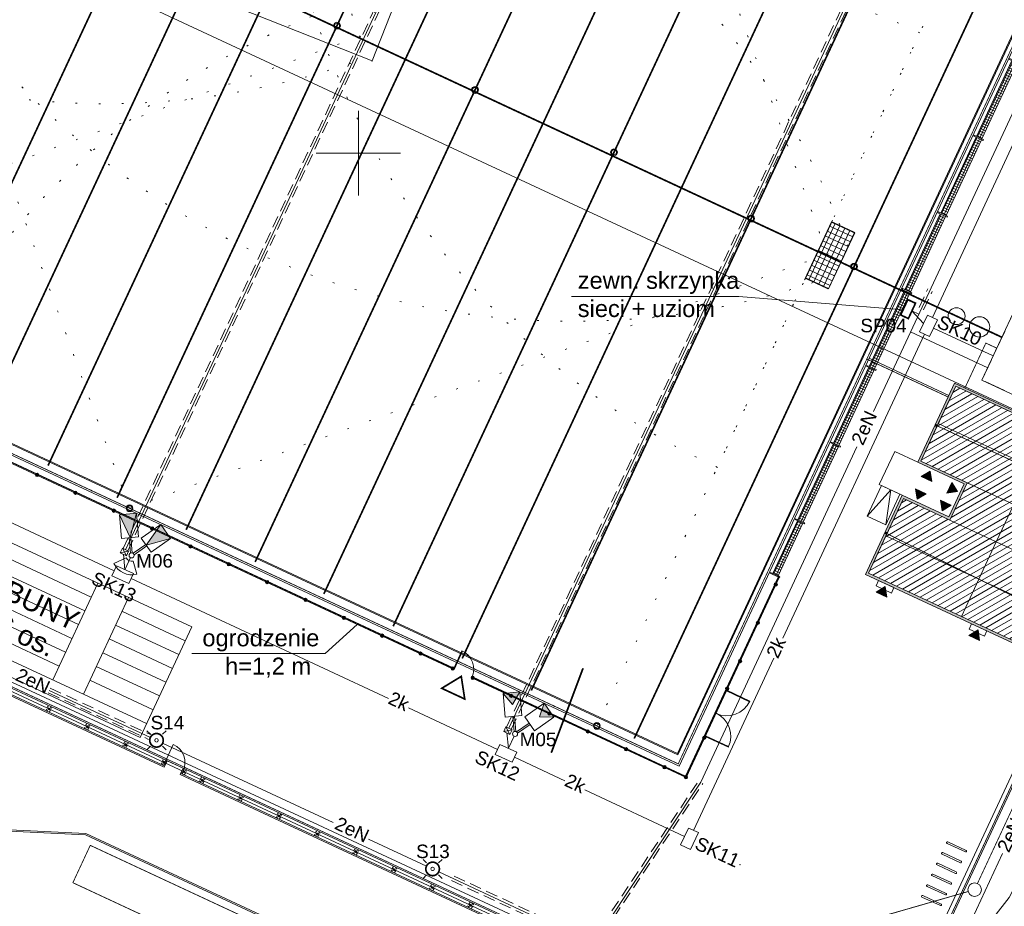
# Model space of a CAD drawing. Header units: millimetres. Extents: x -1269 to 2805, y -3872 to -312.
# Tile 13 of 19: x -1103 to -1045, y -3509 to -3457. Entities that reach past the tile are written whole.
import ezdxf

# ---------------------------------------------------------------- set-up
doc = ezdxf.new("R2010")
doc.units = ezdxf.units.MM
for name, pattern in [('DOT', [6.35, 0, -6.35]), ('HIDDEN', [9.525, 6.35, -3.175]), ('L_0_45', [0.5, 0.25, -0.25])]:
    doc.linetypes.add(name, pattern=pattern)
for name, color, linetype, lineweight in [('A_boisko piłkochwyty', 62, 'Continuous', 5), ('A_boisko reflektory', 74, 'Continuous', 5), ('A_boisko wyposażenie', 40, 'Continuous', 5), ('A_chodnik', 132, 'Continuous', 5), ('A_hidden', 132, 'HIDDEN', 5), ('A_latarnie', 22, 'Continuous', 5), ('A_mapa vector', 253, 'Continuous', 5), ('A_obiekty kontenery', 152, 'Continuous', 5), ('A_obiekty kontenery opisy', 142, 'Continuous', 5), ('A_obiekty trybuny', 126, 'Continuous', 5), ('A_ogrodzenie 1_2m', 24, 'Continuous', 5), ('A_ogrodzenie 2_4m', 45, 'Continuous', 5), ('A_opisy', 13, 'Continuous', 5), ('A_parking', 53, 'Continuous', 5), ('A_wyposażenie kanalizacja', 32, 'Continuous', 5), ('IE_kk', 30, 'Continuous', 5), ('IE_nn', 240, 'Continuous', 5), ('S-drenaż', 70, 'Continuous', 5), ('S-kd', 230, 'Continuous', 5), ('S-ks', 12, 'Continuous', 5), ('Z_UWAGI INSTALACJE WODNE', 4, 'Continuous', 5)]:
    doc.layers.add(name, color=color, linetype=linetype, lineweight=lineweight)
doc.styles.get("Standard").update_dxf_attribs({"font": 'arial.ttf'})

# ---------------------------------------------------------------- blocks, each defined once
blk = doc.blocks.new('zw$F0AB')
at = {"layer": 'A_mapa vector', "linetype": 'CONTINUOUS', "lineweight": 0}
blk.add_line((161.037, 142.347), (237.197, 106.887), dxfattribs=at)
at = {"layer": 'A_mapa vector', "color": 8, "lineweight": 0, "flags": 128}
blk.add_lwpolyline([(172.74, 150.587), (168.694, 140.445), (187.268, 133.078), (191.264, 143.242), (172.74, 150.587)], dxfattribs=at)
at = {"layer": 'A_mapa vector', "color": 8, "linetype": 'Continuous', "lineweight": 0, "flags": 128}
for points in [[(186.457, 125.117), (186.457, 130.117)], [(186.457, 125.117), (186.457, 130.117)], [(183.957, 127.617), (188.957, 127.617)], [(183.957, 127.617), (188.957, 127.617)]]:
    blk.add_lwpolyline(points, dxfattribs=at)
at = {"layer": 'A_mapa vector', "color": 8, "linetype": 'Continuous', "lineweight": 35, "flags": 128}
blk.add_lwpolyline([(197.865, 92.212), (199.727, 97.148)], dxfattribs=at)
at = {"layer": 'A_mapa vector', "color": 8}
for p in [(187.268, 133.078), (199.727, 97.148), (197.865, 92.212), (209.007, 85.575)]:
    blk.add_point(p, dxfattribs=at)
blk = doc.blocks.new('zw$D6B0')
at = {"layer": 'A_obiekty trybuny', "color": 8}
for p, q in [((14.375, -6.3), (14.375, 0)), ((16.375, -6.3), (16.375, 0)), ((4.125, -6.3), (4.125, 0)), ((6.125, -6.3), (6.125, 0)), ((4.125, -0.9), (0, -0.9)), ((14.375, -0.9), (6.125, -0.9)), ((20.5, -0.9), (16.375, -0.9)), ((4.125, -1.8), (0, -1.8)), ((14.375, -1.8), (6.125, -1.8)), ((20.5, -1.8), (16.375, -1.8)), ((4.125, -2.7), (0, -2.7)), ((14.375, -2.7), (6.125, -2.7)), ((20.5, -2.7), (16.375, -2.7)), ((0, -3.6), (4.125, -3.6)), ((6.125, -3.6), (14.375, -3.6)), ((16.375, -3.6), (20.5, -3.6)), ((4.125, -4.5), (0, -4.5)), ((14.375, -4.5), (6.125, -4.5)), ((20.5, -4.5), (16.375, -4.5)), ((4.125, -5.4), (0, -5.4)), ((14.375, -5.4), (6.125, -5.4)), ((20.5, -5.4), (16.375, -5.4)), ((20.5, -6.3), (0, -6.3))]:
    blk.add_line(p, q, dxfattribs=at)
blk.add_lwpolyline([(0, -7.2), (20.5, -7.2), (20.5, 0), (0, 0)], close=True, dxfattribs=at)
at = {"layer": 'A_opisy', "color": 8, "insert": (10.25, -3.6), "char_height": 1.2, "width": 20.5, "attachment_point": 5}
blk.add_mtext('TRYBUNY\\P{\\fArial|b0|i0|c0|p34;\\W2.74341; }296 os.', dxfattribs=at)
blk = doc.blocks.new('zw$5BF2')
at = {"layer": 'A_obiekty kontenery opisy'}
h = blk.add_hatch(color=256, dxfattribs=at)
h.dxf.hatch_style = 1
h.paths.add_polyline_path([(-0.75, 0.5), (0, 0), (-0.75, -0.5)])
blk.add_lwpolyline([(-0.75, 0.5), (0, 0), (-0.75, -0.5)], close=True, dxfattribs=at)
blk = doc.blocks.new('zw$FF17')
at = {"layer": 'A_obiekty kontenery'}
h = blk.add_hatch(color=8, dxfattribs=at)
h.dxf.hatch_style = 1
h.paths.add_polyline_path([(-14.954, 0), (-14.954, -6.338), (-12.396, -6.338), (-12.396, -10.032), (-9.367, -10.032), (-9.367, -12.19), (-12.396, -12.19), (-12.396, -19.784), (-9.367, -19.784), (-9.367, -21.942), (-12.396, -21.942), (-12.396, -27.098), (0, -27.098), (0, 0)])
h.paths.add_polyline_path([(-14.814, -6.198), (-14.814, -0.14), (-0.14, -0.14), (-0.14, -26.958), (-12.256, -26.958), (-12.256, -22.082), (-9.227, -22.082), (-9.227, -19.644), (-12.256, -19.644), (-12.256, -12.33), (-9.227, -12.33), (-9.227, -9.892), (-12.256, -9.892), (-12.256, -6.198)], flags=16)
h = blk.add_hatch(dxfattribs=at)
h.set_pattern_fill('LINE', color=8, scale=0.1, angle=54.97819)
h.set_pattern_definition([(54.978194, (-2554.21875, 526.94464), (-0.260011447, 0.182209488), [])])
h.paths.add_polyline_path([(-12.256, -26.958), (-0.14, -26.958), (-0.14, -0.14), (-14.814, -0.14), (-14.814, -6.198), (-12.256, -6.198), (-12.256, -9.892), (-9.227, -9.892), (-9.227, -12.33), (-12.256, -12.33), (-12.256, -19.644), (-9.227, -19.644), (-9.227, -22.082), (-12.256, -22.082)])
h = blk.add_hatch(color=8, dxfattribs=at)
h.dxf.hatch_style = 1
h.paths.add_polyline_path([(-12.396, -48.568), (-12.396, -43.412), (-9.367, -43.412), (-9.367, -41.254), (-12.396, -41.254), (-12.396, -36.098), (0, -36.098), (0, -48.568)])
h.paths.add_polyline_path([(-12.256, -48.428), (-12.256, -43.552), (-9.227, -43.552), (-9.227, -41.114), (-12.256, -41.114), (-12.256, -36.238), (-0.14, -36.238), (-0.14, -48.428)], flags=16)
h = blk.add_hatch(dxfattribs=at)
h.set_pattern_fill('LINE', color=8, scale=0.1, angle=54.97819)
h.set_pattern_definition([(54.978194, (-2554.21875, 526.94464), (-0.260011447, 0.182209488), [])])
h.paths.add_polyline_path([(-0.14, -36.238), (-12.256, -36.238), (-12.256, -41.114), (-9.227, -41.114), (-9.227, -43.552), (-12.256, -43.552), (-12.256, -48.428), (-0.14, -48.428)])
at = {"layer": 'A_wyposażenie kanalizacja'}
h = blk.add_hatch(color=8, dxfattribs=at)
h.dxf.hatch_style = 1
h.paths.add_polyline_path([(-12.316, -2.682, 0.414214), (-12.371, -2.737, 2.414214)])
h = blk.add_hatch(color=8, dxfattribs=at)
h.dxf.hatch_style = 1
h.paths.add_polyline_path([(-0.08, -2.682, -0.414214), (-0.025, -2.737, -2.414214)])
h = blk.add_hatch(color=8, dxfattribs=at)
h.dxf.hatch_style = 1
h.paths.add_polyline_path([(-12.316, -7.227, 0.414214), (-12.371, -7.282, 2.414214)])
h = blk.add_hatch(color=8, dxfattribs=at)
h.dxf.hatch_style = 1
h.paths.add_polyline_path([(-0.08, -7.227, -0.414214), (-0.025, -7.282, -2.414214)])
h = blk.add_hatch(color=8, dxfattribs=at)
h.dxf.hatch_style = 1
h.paths.add_polyline_path([(-12.316, -16.979, -0.414214), (-12.261, -17.034, -2.414214)])
h = blk.add_hatch(color=8, dxfattribs=at)
h.dxf.hatch_style = 1
h.paths.add_polyline_path([(-0.08, -16.979, -0.414214), (-0.025, -17.034, -2.414214)])
h = blk.add_hatch(color=8, dxfattribs=at)
h.dxf.hatch_style = 1
h.paths.add_polyline_path([(-12.316, -19.441, -0.414214), (-12.261, -19.496, -2.414214)])
h = blk.add_hatch(color=8, dxfattribs=at)
h.dxf.hatch_style = 1
h.paths.add_polyline_path([(-0.08, -19.431, -0.414214), (-0.025, -19.486, -2.414214)])
h = blk.add_hatch(color=8, dxfattribs=at)
h.dxf.hatch_style = 1
h.paths.add_polyline_path([(-12.316, -26.715, -0.414214), (-12.261, -26.77, -2.414214)])
h = blk.add_hatch(color=8, dxfattribs=at)
h.dxf.hatch_style = 1
h.paths.add_polyline_path([(-0.08, -26.715, -0.414214), (-0.025, -26.77, -2.414214)])
h = blk.add_hatch(color=8, dxfattribs=at)
h.dxf.hatch_style = 1
h.paths.add_polyline_path([(-12.316, -38.762, -0.414214), (-12.261, -38.817, -2.414214)])
h = blk.add_hatch(color=8, dxfattribs=at)
h.dxf.hatch_style = 1
h.paths.add_polyline_path([(-0.08, -40.918, -0.414214), (-0.025, -40.973, -2.414214)])
h = blk.add_hatch(color=8, dxfattribs=at)
h.dxf.hatch_style = 1
h.paths.add_polyline_path([(-0.08, -43.641, -0.414214), (-0.025, -43.696, -2.414214)])
h = blk.add_hatch(color=8, dxfattribs=at)
h.dxf.hatch_style = 1
h.paths.add_polyline_path([(-12.316, -45.794, -0.414214), (-12.261, -45.849, -2.414214)])
h = blk.add_hatch(color=8, dxfattribs=at)
h.dxf.hatch_style = 1
h.paths.add_polyline_path([(-0.08, -46.076, -0.414214), (-0.025, -46.131, -2.414214)])
at = {"layer": 'A_obiekty kontenery', "color": 8}
blk.add_line((-13.896, -41.254), (-13.896, -43.412), dxfattribs=at)
for points in [[(-12.396, -27.098), (0, -27.098), (0, 0), (-14.954, 0), (-14.954, -6.338), (-12.396, -6.338), (-12.396, -10.032), (-9.367, -10.032), (-9.367, -12.19), (-12.396, -12.19), (-12.396, -19.784), (-9.367, -19.784), (-9.367, -21.942), (-12.396, -21.942)], [(-8.304, 0), (-7.304, 0), (-7.304, 0.35), (-8.304, 0.35)], [(-5.092, 0), (-4.092, 0), (-4.092, 0.35), (-5.092, 0.35)], [(-14.814, -0.14), (-12.376, -0.14), (-12.376, -6.198), (-14.814, -6.198)], [(-12.256, -0.14), (-6.198, -0.14), (-6.198, -2.578), (-12.256, -2.578)], [(-0.14, -0.14), (-6.198, -0.14), (-6.198, -2.578), (-0.14, -2.578)], [(-12.256, -2.578), (-6.198, -2.578), (-6.198, -5.016), (-12.256, -5.016)], [(-0.14, -2.578), (-6.198, -2.578), (-6.198, -5.016), (-0.14, -5.016)], [(-12.256, -5.016), (-6.198, -5.016), (-6.198, -7.454), (-12.256, -7.454)], [(-0.14, -5.016), (-6.198, -5.016), (-6.198, -7.454), (-0.14, -7.454)], [(-13.095, -6.338), (-14.095, -6.338), (-14.095, -6.688), (-13.095, -6.688)], [(-12.256, -7.454), (-6.198, -7.454), (-6.198, -9.892), (-12.256, -9.892)], [(-0.14, -7.454), (-6.198, -7.454), (-6.198, -9.892), (-0.14, -9.892)], [(-9.227, -9.892), (-4.169, -9.892), (-4.169, -12.33), (-9.227, -12.33)], [(-0.14, -9.892), (-6.198, -9.892), (-6.198, -12.33), (-0.14, -12.33)], [(-0.14, -12.33), (-6.198, -12.33), (-6.198, -9.892), (-0.14, -9.892)], [(-0.14, -9.892), (-4.169, -9.892), (-4.169, -12.33), (-0.14, -12.33)], [(-12.256, -12.33), (-6.198, -12.33), (-6.198, -12.33), (-12.256, -12.33)], [(-12.256, -12.33), (-6.198, -12.33), (-6.198, -14.768), (-12.256, -14.768)], [(-0.14, -12.33), (-6.198, -12.33), (-6.198, -12.33), (-0.14, -12.33)], [(-0.14, -12.33), (-6.198, -12.33), (-6.198, -14.768), (-0.14, -14.768)], [(-12.256, -14.768), (-6.198, -14.768), (-6.198, -17.206), (-12.256, -17.206)], [(-0.14, -14.768), (-6.198, -14.768), (-6.198, -17.206), (-0.14, -17.206)], [(-12.256, -17.206), (-6.198, -17.206), (-6.198, -19.644), (-12.256, -19.644)], [(-0.14, -17.206), (-6.198, -17.206), (-6.198, -19.644), (-0.14, -19.644)], [(-12.256, -19.644), (-6.198, -19.644), (-6.198, -19.644), (-12.256, -19.644)], [(-9.227, -19.644), (-4.169, -19.644), (-4.169, -22.082), (-9.227, -22.082)], [(-0.14, -19.644), (-6.198, -19.644), (-6.198, -19.644), (-0.14, -19.644)], [(-0.14, -19.644), (-4.169, -19.644), (-4.169, -22.082), (-0.14, -22.082)], [(-12.256, -22.082), (-6.198, -22.082), (-6.198, -24.52), (-12.256, -24.52)], [(-0.14, -22.082), (-6.198, -22.082), (-6.198, -24.52), (-0.14, -24.52)], [(-6.198, -24.52), (-12.256, -24.52), (-12.256, -26.958), (-6.198, -26.958)], [(-0.14, -24.52), (-6.198, -24.52), (-6.198, -26.958), (-0.14, -26.958)], [(-7.854, -36.098), (-6.654, -36.098), (-6.654, -35.748), (-7.854, -35.748)], [(-3.769, -36.098), (-2.569, -36.098), (-2.569, -35.748), (-3.769, -35.748)], [(0, -36.098), (-12.396, -36.098), (-12.396, -41.254), (-9.367, -41.254), (-9.367, -43.412), (-12.396, -43.412), (-12.396, -48.568), (0, -48.568)], [(-6.198, -36.238), (-12.256, -36.238), (-12.256, -38.676), (-6.198, -38.676)], [(-0.14, -36.238), (-12.256, -36.238), (-12.256, -41.114), (-9.227, -41.114), (-9.227, -43.552), (-12.256, -43.552), (-12.256, -48.428), (-0.14, -48.428)], [(-0.14, -36.238), (-6.198, -36.238), (-6.198, -38.676), (-0.14, -38.676)], [(-6.198, -38.676), (-12.256, -38.676), (-12.256, -41.114), (-6.198, -41.114)], [(-0.14, -38.676), (-6.198, -38.676), (-6.198, -41.114), (-0.14, -41.114)], [(-9.227, -41.114), (-6.198, -41.114), (-6.198, -43.552), (-9.227, -43.552)], [(-0.14, -41.114), (-6.198, -41.114), (-6.198, -43.552), (-0.14, -43.552)], [(-13.746, -45.412), (-12.546, -45.412), (-12.546, -43.412), (-13.746, -43.412)], [(-12.256, -43.552), (-6.198, -43.552), (-6.198, -45.99), (-12.256, -45.99)], [(-0.14, -43.552), (-6.198, -43.552), (-6.198, -45.99), (-0.14, -45.99)], [(-12.256, -45.99), (-6.198, -45.99), (-6.198, -45.99), (-12.256, -45.99)], [(-12.256, -45.99), (-6.198, -45.99), (-6.198, -48.428), (-12.256, -48.428)], [(-0.14, -45.99), (-6.198, -45.99), (-6.198, -45.99), (-0.14, -45.99)], [(-0.14, -45.99), (-6.198, -45.99), (-6.198, -48.428), (-0.14, -48.428)], [(-10.537, -48.568), (-11.537, -48.568), (-11.537, -48.918), (-10.537, -48.918)], [(-4.479, -48.568), (-5.479, -48.568), (-5.479, -48.918), (-4.479, -48.918)]]:
    blk.add_lwpolyline(points, close=True, dxfattribs=at)
for points in [[(-12.256, -26.958), (-0.14, -26.958), (-0.14, -0.14), (-14.814, -0.14), (-14.814, -6.198), (-12.256, -6.198), (-12.256, -9.892), (-9.227, -9.892), (-9.227, -12.33), (-12.256, -12.33), (-12.256, -19.644), (-9.227, -19.644), (-9.227, -22.082), (-12.256, -22.082), (-12.256, -26.958)], [(-12.396, -12.19), (-12.396, -10.032)], [(-12.046, -12.19), (-12.046, -10.032)], [(-12.396, -21.942), (-12.396, -19.784)], [(-12.046, -21.942), (-12.046, -19.784)], [(-12.396, -41.254), (-13.896, -41.254), (-13.896, -43.412), (-12.396, -43.412)], [(-13.746, -45.412), (-13.146, -43.412), (-12.546, -45.412)]]:
    blk.add_lwpolyline(points, dxfattribs=at)
at = {"layer": 'A_wyposażenie kanalizacja', "color": 8}
for centre in [(-12.316, -2.737), (-0.08, -2.737), (-12.316, -7.282), (-0.08, -7.282), (-12.316, -17.034), (-0.08, -17.034), (-12.316, -19.496), (-0.08, -19.486), (-12.316, -26.77), (-0.08, -26.77), (-12.316, -38.817), (-0.08, -40.973), (-0.08, -43.696), (-12.316, -45.849), (-0.08, -46.131)]:
    blk.add_circle(centre, 0.055, dxfattribs=at)
at = {"layer": 'A_obiekty kontenery', "color": 8}
for p, xscale, yscale, zscale, rotation in [((-7.804, 0.16), 0.7000000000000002, 0.7000000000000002, 0.7000000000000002, 269.9999999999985), ((-4.592, 0.16), 0.7000000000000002, 0.7000000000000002, 0.7000000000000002, 269.9999999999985), ((-13.595, -6.498), 0.7000000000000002, 0.7000000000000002, 0.7000000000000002, 89.99999999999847), ((-9.527, -11.111), 0.7000000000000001, 0.7000000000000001, 0.7000000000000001, 359.9999999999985), ((-9.527, -20.863), 0.7000000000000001, 0.7000000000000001, 0.7000000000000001, 359.9999999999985), ((-7.254, -35.938), 0.7000000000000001, 0.7000000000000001, 0.7000000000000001, 269.9999999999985), ((-3.169, -35.938), 0.7000000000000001, 0.7000000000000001, 0.7000000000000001, 269.9999999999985), ((-11.5, -41.414), 0.7000000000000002, 0.7000000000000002, 0.7000000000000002, 89.99999999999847), ((-9.527, -41.833), 0.7000000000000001, 0.7000000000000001, 0.7000000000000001, 359.9999999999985), ((-11.5, -43.252), 0.7000000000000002, 0.7000000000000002, 0.7000000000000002, 269.9999999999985), ((-9.877, -43.252), 0.7000000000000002, 0.7000000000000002, 0.7000000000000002, 269.9999999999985), ((-11.037, -48.728), 0.7000000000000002, 0.7000000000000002, 0.7000000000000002, 89.99999999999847), ((-4.979, -48.728), 0.7000000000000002, 0.7000000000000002, 0.7000000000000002, 89.99999999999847)]:
    blk.add_blockref('zw$5BF2', p, dxfattribs=dict(at, xscale=xscale, yscale=yscale, zscale=zscale, rotation=rotation))
blk = doc.blocks.new('zw$83E')
at = {"layer": 'Z_UWAGI INSTALACJE WODNE', "linetype": 'DOT', "ltscale": 0.2}
for q in [(19.087, 40.972), (-40.972, 19.087)]:
    blk.add_line((0, 0), q, dxfattribs=at)
at = {"layer": 'Z_UWAGI INSTALACJE WODNE'}
for radius in [0.2, 0.15]:
    blk.add_circle((0, 0), radius, dxfattribs=at)
at = {"layer": 'Z_UWAGI INSTALACJE WODNE', "linetype": 'DOT', "ltscale": 0.2}
blk.add_arc((0, 0), 45.2, 65.02181, 155.02181, dxfattribs=at)
blk = doc.blocks.new('zw$B4C7')
at = {"layer": 'Z_UWAGI INSTALACJE WODNE', "color": 8}
for points in [[(-87.146, 39.571), (0.604, -1.308), (-25.686, -57.744), (-113.437, -16.866)], [(-9.746, -35.837), (-14.458, -33.642)]]:
    blk.add_lwpolyline(points, dxfattribs=at)
at = {"layer": 'Z_UWAGI INSTALACJE WODNE', "color": 8, "linetype": 'L_0_45', "ltscale": 2}
for points in [[(0.472, -1.356, 0.05, 0.05, 0), (-25.735, -57.611, 0.05, 0.05, 0), (-113.395, -16.775, 0, 0, 0)], [(-8.793, -35.396, 0.05, 0.05, 0), (-7.556, -32.742, 0.05, 0.05, 0), (-6.905, -33.045, 0.05, 0.05, 0)], [(-9.788, -35.928, 0.05, 0.05, 0), (-14.591, -33.69, 0.05, 0.05, 0)]]:
    blk.add_lwpolyline(points, format="xyseb", dxfattribs=at)
at = {"layer": 'Z_UWAGI INSTALACJE WODNE', "color": 8}
for p, rotation in [((-59.571, 26.615), 134.9999999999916), ((-58.161, -42.506), 315)]:
    blk.add_blockref('zw$83E', p, dxfattribs=dict(at, rotation=rotation))
at = {"layer": 'Z_UWAGI INSTALACJE WODNE', "color": 8, "xscale": -1}
for p, rotation in [((-4.337, 0.884), 130.0436116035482), ((-31.954, 13.749), 175.0436116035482), ((-85.778, -29.641), 355.0436116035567)]:
    blk.add_blockref('zw$83E', p, dxfattribs=dict(at, rotation=rotation))
at = {"layer": 'Z_UWAGI INSTALACJE WODNE', "color": 8}
blk.add_blockref('zw$83E', (-30.544, -55.371), dxfattribs=at)
blk = doc.blocks.new('zw$72B4')
at = {"layer": 'A_ogrodzenie 2_4m'}
for p, q in [((0.05, -0.05), (-0.05, 0.05)), ((-0.05, -0.05), (0.05, 0.05))]:
    blk.add_line(p, q, dxfattribs=at)
at = {"layer": 'A_ogrodzenie 2_4m', "linetype": 'HIDDEN', "ltscale": 0.01}
blk.add_lwpolyline([(-0.12, 0.12), (-0.12, -0.12), (0.12, -0.12), (0.12, 0.12)], close=True, dxfattribs=at)
at = {"layer": 'A_ogrodzenie 2_4m'}
blk.add_lwpolyline([(-0.05, 0.05), (-0.05, -0.05), (0.05, -0.05), (0.05, 0.05)], close=True, dxfattribs=at)
blk = doc.blocks.new('zw$4BF9')
at = {"layer": 'A_ogrodzenie 2_4m'}
blk.add_line((-20.536, 22.813), (-20.029, 23.901), dxfattribs=at)
blk.add_lwpolyline([(11.145, 8.054), (11.145, 8.054), (-89.687, 55.026), (-87.993, 59.248), (-87.56, 60.239), (-75.488, 90.173), (-59.845, 129.157), (-17.974, 109.652), (59.053, 73.799), (29.362, 14.847), (23.382, 7.169)], dxfattribs=at)
blk.add_arc((-20.536, 22.813), 1.2, 335.02181, 65.02181, dxfattribs=at)
at = {"layer": 'A_ogrodzenie 2_4m', "rotation": 65.02180580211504}
for p in [(-27.38, 26.001), (-25.114, 24.945), (-22.848, 23.89), (-20.582, 22.834), (-19.403, 22.285), (-18.315, 21.778), (-16.049, 20.722), (-13.783, 19.667), (-11.517, 18.611), (-9.251, 17.555), (-6.985, 16.5), (-4.718, 15.444), (-2.452, 14.388)]:
    blk.add_blockref('zw$72B4', p, dxfattribs=at)
blk = doc.blocks.new('zw$CE70')
at = {"layer": 'A_boisko reflektory'}
h = blk.add_hatch(color=256, dxfattribs=at)
h.dxf.hatch_style = 1
h.paths.add_polyline_path([(-0.875, 1.516), (-0.792, 2.372), (-1.658, 1.872)])
h = blk.add_hatch(color=256, dxfattribs=at)
h.dxf.hatch_style = 1
h.paths.add_polyline_path([(0.875, 1.516), (1.658, 1.872), (0.792, 2.372)])
for p, q in [((-0.114, 0.097), (-0.568, 0.884)), ((-0.027, 0.147), (-0.482, 0.934)), ((0.027, 0.147), (0.482, 0.934)), ((0.114, 0.097), (0.568, 0.884))]:
    blk.add_line(p, q, dxfattribs=at)
for points in [[(-1.658, 1.872), (-0.792, 2.372), (-0.092, 1.159), (-0.958, 0.659)], [(1.658, 1.872), (0.792, 2.372), (0.092, 1.159), (0.958, 0.659)]]:
    blk.add_lwpolyline(points, close=True, dxfattribs=at)
for points in [[(-1.658, 1.872), (-0.875, 1.516), (-0.792, 2.372)], [(0.792, 2.372), (0.875, 1.516), (1.658, 1.872)]]:
    blk.add_lwpolyline(points, dxfattribs=at)
blk.add_circle((0, 0), 0.15, dxfattribs=at)
blk = doc.blocks.new('zw$BBFF')
at = {"layer": 'A_boisko piłkochwyty'}
for p, q in [((0.1, 0.03), (0.6, 0.03)), ((0.6, 0.03), (0.6, -0.03)), ((0.6, -0.03), (0.1, -0.03))]:
    blk.add_line(p, q, dxfattribs=at)
blk.add_lwpolyline([(0, -0.03), (0.1, -0.03), (0.1, 0.03), (0, 0.03)], close=True, dxfattribs=at)
blk = doc.blocks.new('zw$F226')
at = {"layer": 'A_boisko piłkochwyty'}
h = blk.add_hatch(dxfattribs=at)
h.set_pattern_fill('NET', color=8, scale=0.05)
h.set_pattern_definition([(0, (-314.03829, 165.81543), (0, -0.15875), []), (270, (-314.03829, 165.81543), (-0.15875, 0), [])])
h.paths.add_polyline_path([(0.35, 18.47), (0.35, 15.03), (0, 15.03), (0, 18.47)])
h = blk.add_hatch(dxfattribs=at)
h.set_pattern_fill('NET', color=8, scale=0.05)
h.set_pattern_definition([(0, (-314.03829, 160.81543), (0, -0.15875), []), (270, (-314.03829, 160.81543), (-0.15875, 0), [])])
h.paths.add_polyline_path([(0.35, 14.97), (0.35, 10.03), (0, 10.03), (0, 14.97)])
h = blk.add_hatch(dxfattribs=at)
h.set_pattern_fill('NET', color=8, scale=0.05)
h.set_pattern_definition([(0, (-314.03829, 155.81543), (0, -0.15875), []), (270, (-314.03829, 155.81543), (-0.15875, 0), [])])
h.paths.add_polyline_path([(0.35, 9.97), (0.35, 5.03), (0, 5.03), (0, 9.97)])
h = blk.add_hatch(dxfattribs=at)
h.set_pattern_fill('NET', color=8, scale=0.05)
h.set_pattern_definition([(0, (-314.03829, 150.81543), (0, -0.15875), []), (270, (-314.03829, 150.81543), (-0.15875, 0), [])])
h.paths.add_polyline_path([(0.35, 4.97), (0.35, 0.03), (0, 0.03), (0, 4.97)])
at = {"layer": 'A_boisko piłkochwyty', "color": 8}
for p, q in [((0, 15.03), (0, 18.47)), ((0.35, 15.03), (0.35, 18.47)), ((0, 10.03), (0, 14.97)), ((0.35, 10.03), (0.35, 14.97)), ((0, 5.03), (0, 9.97)), ((0.35, 5.03), (0.35, 9.97)), ((0, 0.03), (0, 4.97)), ((0.35, 0.03), (0.35, 4.97))]:
    blk.add_line(p, q, dxfattribs=at)
for p in [(-0.1, 18.5), (-0.1, 15), (-0.1, 10), (-0.1, 5), (-0.1, 0)]:
    blk.add_blockref('zw$BBFF', p, dxfattribs=at)
blk = doc.blocks.new('zw$B760')
at = {"layer": 'A_ogrodzenie 1_2m'}
h = blk.add_hatch(color=256, dxfattribs=at)
h.dxf.hatch_style = 1
edge = h.paths.add_edge_path()
edge.add_ellipse((0, 0), major_axis=(0.1, 0), ratio=1, start_angle=0, end_angle=360)
blk.add_circle((0, 0), 0.1, dxfattribs=at)
blk = doc.blocks.new('zw$7FD1')
at = {"layer": 'A_ogrodzenie 1_2m'}
for p, q in [((-112.97, -4.32), (-32.953, -41.595)), ((-112.917, -4.3), (-32.936, -41.559)), ((-112.877, -4.286), (-32.881, -41.551)), ((-13.672, -36.192), (-19.148, -47.949)), ((-13.644, -36.205), (-19.134, -47.989)), ((-13.608, -36.221), (-19.115, -48.042)), ((-31.703, -42.1), (-19.148, -47.949)), ((-31.691, -42.183), (-19.115, -48.042)), ((-31.674, -42.147), (-19.134, -47.989))]:
    blk.add_line(p, q, dxfattribs=at)
for points in [[(-32.359, -40.548), (-32.323, -40.565), (-32.829, -41.653), (-32.866, -41.636)], [(-15.369, -43.554), (-15.352, -43.517), (-16.712, -42.884), (-16.729, -42.92)], [(-16.602, -46.201), (-16.619, -46.237), (-17.979, -45.603), (-17.962, -45.567)]]:
    blk.add_lwpolyline(points, close=True, dxfattribs=at)
for centre, radius, start, end in [((-32.866, -41.636), 1.2, 335.02181, 65.02181), ((-16.712, -42.884), 1.5, 245.02181, 335.02181), ((-17.979, -45.603), 1.5, 335.02181, 65.02181)]:
    blk.add_arc(centre, radius, start, end, dxfattribs=at)
for p in [(-57.468, -30.153), (-55.202, -31.209), (-52.936, -32.264), (-50.669, -33.32), (-48.403, -34.376), (-46.137, -35.432), (-43.871, -36.487), (-13.816, -36.621), (-41.605, -37.543), (-39.339, -38.599), (-14.872, -38.887), (-37.072, -39.654), (-34.806, -40.71), (-15.928, -41.153), (-32.903, -41.597), (-31.724, -42.146), (-16.688, -42.785), (-29.458, -43.201), (-27.192, -44.257), (-24.926, -45.313), (-18.039, -45.686), (-22.66, -46.368), (-20.393, -47.424), (-19.124, -48.015)]:
    blk.add_blockref('zw$B760', p, dxfattribs=at)
blk = doc.blocks.new('zw$EC9E')
at = {"layer": 'A_boisko reflektory'}
h = blk.add_hatch(color=256, dxfattribs=at)
h.dxf.hatch_style = 1
h.paths.add_polyline_path([(-0.713, 2.397), (-0.092, 1.046), (0.284, 2.484)])
h = blk.add_hatch(color=256, dxfattribs=at)
h.dxf.hatch_style = 1
h.paths.add_polyline_path([(1.719, 1.815), (0.86, 0.603), (2.293, 0.997)])
for p, q in [((-0.062, 0.137), (-0.142, 1.042)), ((0.037, 0.145), (-0.042, 1.05)), ((0.087, 0.122), (0.831, 0.644)), ((0.145, 0.04), (0.889, 0.562)), ((-0.317, -0.148), (-1.042, -0.486)), ((0.091, -0.338), (0.298, -1.111))]:
    blk.add_line(p, q, dxfattribs=at)
for points in [[(-0.713, 2.397), (0.284, 2.484), (0.406, 1.09), (-0.59, 1.002)], [(2.293, 0.997), (1.719, 1.815), (0.573, 1.012), (1.147, 0.193)]]:
    blk.add_lwpolyline(points, close=True, dxfattribs=at)
for points in [[(-0.713, 2.397), (-0.092, 1.046), (0.284, 2.484)], [(1.719, 1.815), (0.86, 0.603), (2.293, 0.997)]]:
    blk.add_lwpolyline(points, dxfattribs=at)
blk.add_circle((0, 0), 0.15, dxfattribs=at)
for radius in [1.15, 0.35]:
    blk.add_arc((0, 0), radius, 205.02181, 285.02181, dxfattribs=at)
blk = doc.blocks.new('zw$3AD2')
at = {"layer": 'A_opisy'}
for points in [[(-0.05, 0.05), (-1.25, 0.05)], [(-1.25, -0.05), (-0.05, -0.05)]]:
    blk.add_lwpolyline(points, dxfattribs=at)
for centre, start, end in [((-1.25, 0), 90, 270), ((-0.05, 0), 270, 90)]:
    blk.add_arc(centre, 0.05, start, end, dxfattribs=at)
blk = doc.blocks.new('zw$374C')
at = {"layer": 'A_opisy', "rotation": 335.0218058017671}
for p in [(0.024, -0.066), (-0.271, -0.701), (-0.567, -1.335), (-0.863, -1.97), (-1.158, -2.605), (-1.454, -3.239)]:
    blk.add_blockref('zw$3AD2', p, dxfattribs=at)
blk = doc.blocks.new('zw$C14F')
at = {"layer": 'S-drenaż', "color": 8, "const_width": 0.1}
for points in [[(-94.964, -29.792), (-68.975, 25.996)], [(-90.885, -31.693), (-64.896, 24.096)], [(-86.806, -33.593), (-60.817, 22.196)], [(-82.729, -35.498), (-56.74, 20.291)], [(-30.435, -26.016), (-126.701, 18.829)], [(-78.648, -37.393), (-52.659, 18.395)], [(-74.569, -39.293), (-48.58, 16.495)], [(-70.51, -41.184), (-44.521, 14.604)], [(-66.41, -43.094), (-40.422, 12.695)], [(-62.331, -44.994), (-36.342, 10.794)], [(-58.252, -46.894), (-32.263, 8.894)], [(-52.167, -49.729), (-26.263, 5.878)]]:
    blk.add_lwpolyline(points, dxfattribs=at)
at = {"layer": 'S-drenaż', "color": 8, "ltscale": 0.2}
blk.add_lwpolyline([(-21.643, -33.192), (-31.614, -28.547), (-28.529, -21.925), (-18.558, -26.57)], close=True, dxfattribs=at)
at = {"layer": 'S-drenaż', "color": 8}
for centre, radius in [((-69.732, -7.599), 0.2), ((-69.732, -7.599), 0.15), ((-61.574, -11.399), 0.2), ((-61.574, -11.399), 0.15), ((-53.362, -15.084), 0.2), ((-53.362, -15.084), 0.15), ((-45.258, -19), 0.2), ((-45.258, -19), 0.15), ((-39.173, -21.835), 0.2), ((-39.173, -21.835), 0.15), ((-33.118, -24.766), 0.5), ((-31.759, -25.399), 0.6)]:
    blk.add_circle(centre, radius, dxfattribs=at)
blk = doc.blocks.new('zw$8536')
at = {"layer": 'S-ks', "color": 8, "const_width": 0.05}
for points in [[(-34.313, -31.224), (-23.221, -36.391)], [(-26.31, -43.021), (-37.282, -37.598)], [(-31.884, -58.302), (-25.21, -43.974)], [(-84.313, -56.044), (-85.341, -58.252), (-75.437, -62.865), (-74.342, -60.689), (-84.313, -56.044)], [(-62.223, -67.352), (-32.437, -58.775)]]:
    blk.add_lwpolyline(points, dxfattribs=at)
at = {"layer": 'S-ks', "color": 8}
blk.add_circle((-32.053, -58.665), 0.4, dxfattribs=at)
blk = doc.blocks.new('zw$CD52')
at = {"layer": 'S-kd', "color": 8}
for points in [[(-35.013, -62.958), (-5.378, 0.657), (-5.152, 0.551), (-34.786, -63.063)], [(-148.557, -18.638), (-48.085, -65.44), (-48.19, -65.667), (-148.662, -18.865)]]:
    blk.add_lwpolyline(points, close=True, dxfattribs=at)
blk = doc.blocks.new('zw$4BE7')
at = {"layer": 'A_latarnie'}
for p, q in [((-0.354, 0.354), (-0.566, 0.566)), ((0.354, 0.354), (0.566, 0.566)), ((-0.566, -0.566), (-0.354, -0.354)), ((0.566, -0.566), (0.354, -0.354))]:
    blk.add_line(p, q, dxfattribs=at)
at = {"layer": 'A_latarnie', "const_width": 0.1}
blk.add_lwpolyline([(0.152, -0.37, 0.831927), (-0.009, 0.4, 1.202028), (0.152, -0.37)], format="xyb", dxfattribs=at)
at = {"layer": 'A_latarnie'}
blk.add_lwpolyline([(0.038, -0.093, 0.05, 0.05, 0.831927), (-0.002, 0.1, 0.05, 0.05, 1.202028)], format="xyseb", close=True, dxfattribs=at)

msp = doc.modelspace()

# ---------------------------------------------------------------- block references
at = {"layer": 'A_mapa vector'}
msp.add_blockref('zw$F0AB', (-1269.4, -3592.493), dxfattribs=at)

# ---------------------------------------------------------------- next in the draw order: hatches: boundary and pattern name
at = {"layer": 'A_boisko wyposażenie'}
h = msp.add_hatch(dxfattribs=at)
h.set_pattern_fill('NET', color=256, scale=0.1, angle=335.02181)
h.set_pattern_definition([(335.02181, (-1478.62277, -3417.23954), (0.13407177, 0.28780377), []), (65.02181, (-1478.62277, -3417.23954), (-0.28780377, 0.13407177), [])])
h.paths.add_polyline_path([(-1054.971, -3468.936), (-1056.516, -3472.254), (-1055.156, -3472.887), (-1053.611, -3469.57)])

# ---------------------------------------------------------------- next in the draw order: linework, layer by layer
at = {"layer": 'A_boisko reflektory'}
msp.add_circle((-1073.679, -3499.197), 0.15, dxfattribs=at)
at = {"layer": 'A_boisko wyposażenie'}
msp.add_line((-1053.611, -3469.57), (-1055.156, -3472.887), dxfattribs=at)
at = {"layer": 'A_boisko wyposażenie', "color": 7, "const_width": 0.075}
msp.add_lwpolyline([(-1053.611, -3469.57), (-1054.971, -3468.936), (-1056.516, -3472.254), (-1055.156, -3472.887)], dxfattribs=at)
at = {"layer": 'A_chodnik'}
for p, q in [((-1094.316, -3500.747), (-1094.282, -3500.675)), ((-1093.228, -3501.254), (-1093.194, -3501.181))]:
    msp.add_line(p, q, dxfattribs=at)
for points in [[(-1059.577, -3521.294), (-1062.583, -3515.53), (-1163.233, -3468.643), (-1159.326, -3459.026), (-1146.163, -3430.768), (-1147.704, -3430.051), (-1145.947, -3426.28), (-1144.406, -3426.998), (-1131.4, -3399.078), (-1095.839, -3415.644), (-1094.876, -3413.577), (-1069.767, -3425.274), (-1070.73, -3427.341), (-1037.345, -3442.893), (-1036.559, -3441.207), (-1019.518, -3449.146), (-1050.275, -3515.171), (-1049.901, -3516.249)], [(-1130.277, -3402.161), (-1156.086, -3457.564), (-1064.061, -3500.434), (-1038.252, -3445.03)], [(-1130.247, -3402.241), (-1156.006, -3457.535), (-1064.09, -3500.354), (-1038.332, -3445.059), (-1130.247, -3402.241)]]:
    msp.add_lwpolyline(points, close=True, dxfattribs=at)
for points in [[(-1144.367, -3427.104), (-1131.361, -3399.185), (-1095.8, -3415.75), (-1094.838, -3413.684), (-1069.873, -3425.313), (-1070.836, -3427.38), (-1037.306, -3443), (-1036.521, -3441.314), (-1019.624, -3449.185), (-1050.361, -3515.166), (-1049.972, -3516.286)], [(-1094.282, -3500.675), (-1115.856, -3490.625)], [(-1059.506, -3521.257), (-1062.524, -3515.469), (-1093.194, -3501.181)]]:
    msp.add_lwpolyline(points, dxfattribs=at)
at = {"layer": 'A_hidden', "ltscale": 0.2}
msp.add_lwpolyline([(-1036.115, -3482.928), (-1046.086, -3478.283), (-1043.002, -3471.661), (-1033.03, -3476.306)], close=True, dxfattribs=at)
at = {"layer": 'A_ogrodzenie 2_4m'}
msp.add_lwpolyline([(-1062.707, -3515.66), (-1062.707, -3515.66), (-1163.539, -3468.688), (-1161.844, -3464.466), (-1161.411, -3463.475), (-1149.339, -3433.541), (-1133.697, -3394.557), (-1091.826, -3414.062), (-1014.798, -3449.915), (-1044.489, -3508.867), (-1050.47, -3516.545)], dxfattribs=at)
msp.add_lwpolyline([(-1062.707, -3515.66), (-1062.707, -3515.66), (-1163.539, -3468.688), (-1161.844, -3464.466), (-1161.411, -3463.475), (-1149.339, -3433.541), (-1133.697, -3394.557), (-1091.826, -3414.062), (-1014.798, -3449.915), (-1044.489, -3508.867), (-1050.47, -3516.545)], dxfattribs=at)
at = {"layer": 'A_opisy'}
for points in [[(-1070.336, -3473.341), (-1060.456, -3473.341), (-1050.721, -3474.128)], [(-1092.79, -3494.443), (-1084.899, -3494.443), (-1083.013, -3492.719)]]:
    msp.add_lwpolyline(points, dxfattribs=at)
at = {"layer": 'A_opisy', "const_width": 0.1}
for points in [[(-1050.891, -3474.434), (-1050.469, -3473.527), (-1050.016, -3473.738), (-1050.438, -3474.645)], [(-1078.015, -3496.498), (-1076.86, -3495.795), (-1076.655, -3497.132)]]:
    msp.add_lwpolyline(points, close=True, dxfattribs=at)
at = {"layer": 'A_parking'}
for points in [[(-1139.639, -3479.634), (-1139.783, -3479.942), (-1158.131, -3471.394), (-1169.811, -3496.467), (-1157.152, -3502.364), (-1099.058, -3505.157)], [(-1059.981, -3521.427), (-1062.889, -3515.851), (-1093.478, -3501.601), (-1093.301, -3501.22), (-1094.243, -3500.781), (-1094.421, -3501.162), (-1116.14, -3491.044), (-1115.962, -3490.663), (-1116.905, -3490.224), (-1117.082, -3490.605), (-1138.729, -3480.521), (-1138.552, -3480.14), (-1139.567, -3479.667), (-1139.744, -3480.048), (-1158.092, -3471.501), (-1169.705, -3496.429), (-1157.133, -3502.285), (-1099.038, -3505.078)], [(-1094.316, -3500.747), (-1094.459, -3501.055), (-1116.033, -3491.005), (-1115.89, -3490.697)], [(-1059.896, -3521.418), (-1062.831, -3515.789), (-1093.372, -3501.562), (-1093.228, -3501.254)], [(-1099.058, -3505.157), (-1069.974, -3518.706), (-1069.193, -3523.073)], [(-1099.038, -3505.078), (-1069.902, -3518.651), (-1069.114, -3523.059)]]:
    msp.add_lwpolyline(points, dxfattribs=at)
at = {"layer": 'IE_kk'}
for p, q in [((-1049.014, -3474.575), (-1044.1, -3464.027)), ((-1050.227, -3474.192), (-1049.541, -3474.936)), ((-1049.773, -3475.435), (-1049.309, -3474.438)), ((-1048.719, -3474.712), (-1049.309, -3474.438)), ((-1049.184, -3475.709), (-1048.719, -3474.712)), ((-1057.849, -3493.542), (-1049.478, -3475.572)), ((-1049.184, -3475.709), (-1049.773, -3475.435)), ((-1048.952, -3475.211), (-1045.421, -3476.855)), ((-1110.995, -3483.206), (-1097.372, -3489.552)), ((-1096.736, -3489.489), (-1096.829, -3488.578)), ((-1096.404, -3488.776), (-1096.736, -3489.489)), ((-1097.509, -3489.846), (-1097.235, -3489.257)), ((-1096.238, -3489.721), (-1097.235, -3489.257)), ((-1096.512, -3490.311), (-1097.509, -3489.846)), ((-1096.512, -3490.311), (-1096.238, -3489.721)), ((-1096.375, -3490.016), (-1081.157, -3497.105)), ((-1063.137, -3504.893), (-1058.394, -3494.712)), ((-1079.985, -3497.651), (-1074.711, -3500.108)), ((-1074.075, -3500.046), (-1074.168, -3499.134)), ((-1073.742, -3499.333), (-1074.075, -3500.046)), ((-1074.848, -3500.403), (-1074.573, -3499.814)), ((-1073.576, -3500.278), (-1074.573, -3499.814)), ((-1073.851, -3500.868), (-1074.848, -3500.403)), ((-1073.851, -3500.868), (-1073.576, -3500.278)), ((-1073.713, -3500.573), (-1070.734, -3501.961)), ((-1069.562, -3502.507), (-1063.664, -3505.254)), ((-1063.896, -3505.753), (-1063.432, -3504.756)), ((-1062.843, -3505.03), (-1063.432, -3504.756)), ((-1063.307, -3506.027), (-1062.843, -3505.03)), ((-1063.307, -3506.027), (-1063.896, -3505.753))]:
    msp.add_line(p, q, dxfattribs=at)
at = {"layer": 'IE_nn', "color": 4, "linetype": 'HIDDEN', "ltscale": 0.11}
for p, q in [((-1096.839, -3488.242), (-1068.673, -3427.781)), ((-1096.567, -3488.369), (-1068.401, -3427.907)), ((-1074.177, -3498.799), (-1046.011, -3438.338)), ((-1073.905, -3498.926), (-1045.739, -3438.464)), ((-1049.802, -3473.986), (-1049.294, -3472.896)), ((-1049.538, -3474.131), (-1049.031, -3473.041)), ((-1101.149, -3496.482), (-1095.193, -3499.257)), ((-1101.264, -3496.759), (-1095.347, -3499.515)), ((-1069.115, -3511.404), (-1062.829, -3501.956)), ((-1069.008, -3511.785), (-1062.58, -3502.122)), ((-1077.433, -3507.86), (-1069.008, -3511.785)), ((-1077.279, -3507.601), (-1069.115, -3511.404))]:
    msp.add_line(p, q, dxfattribs=at)
at = {"layer": 'IE_nn'}
for p, q in [((-1096.703, -3488.306), (-1068.537, -3427.844)), ((-1074.041, -3498.862), (-1045.875, -3438.401)), ((-1052.501, -3480.135), (-1039.798, -3452.867)), ((-1050.227, -3474.192), (-1049.82, -3474.381)), ((-1045.746, -3477.553), (-1050.308, -3475.428)), ((-1062.705, -3502.039), (-1053.474, -3482.224)), ((-1097.011, -3488.493), (-1096.884, -3488.221)), ((-1096.521, -3488.39), (-1096.884, -3488.221)), ((-1096.884, -3488.221), (-1096.648, -3488.662)), ((-1096.521, -3488.39), (-1097.011, -3488.493)), ((-1096.648, -3488.662), (-1097.011, -3488.493)), ((-1096.648, -3488.662), (-1096.521, -3488.39)), ((-1101.206, -3496.621), (-1095.233, -3499.403)), ((-1074.349, -3499.05), (-1074.222, -3498.778)), ((-1073.86, -3498.947), (-1074.222, -3498.778)), ((-1074.222, -3498.778), (-1073.986, -3499.219)), ((-1073.86, -3498.947), (-1074.349, -3499.05)), ((-1073.986, -3499.219), (-1074.349, -3499.05)), ((-1073.986, -3499.219), (-1073.86, -3498.947)), ((-1094.508, -3499.741), (-1084.438, -3504.432)), ((-1069.062, -3511.594), (-1062.705, -3502.039)), ((-1082.348, -3505.405), (-1078.916, -3507.004)), ((-1047.828, -3512.619), (-1044.871, -3506.271)), ((-1078.191, -3507.342), (-1069.062, -3511.594))]:
    msp.add_line(p, q, dxfattribs=at)
at = {"layer": 'S-kd'}
msp.add_lwpolyline([(-1163.029, -3468.374), (-1062.557, -3515.176), (-1062.663, -3515.403), (-1163.135, -3468.601)], close=True, dxfattribs=at)
at = {"layer": 'S-ks', "const_width": 0.05}
msp.add_lwpolyline([(-1076.695, -3517.088), (-1046.91, -3508.511)], dxfattribs=at)

# ---------------------------------------------------------------- next in the draw order: block references
at = {"layer": 'A_boisko piłkochwyty', "xscale": -1, "rotation": 335.0218058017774}
msp.add_blockref('zw$F226', (-1050.332, -3473.116), dxfattribs=at)
at = {"layer": 'A_boisko piłkochwyty', "rotation": 155.0218058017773}
msp.add_blockref('zw$F226', (-1050.332, -3473.116), dxfattribs=at)
at = {"layer": 'A_boisko reflektory'}
msp.add_blockref('zw$EC9E', (-1096.341, -3488.64), dxfattribs=at)
at = {"layer": 'A_boisko reflektory', "rotation": 335.0218058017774}
msp.add_blockref('zw$CE70', (-1073.679, -3499.197), dxfattribs=at)
at = {"layer": 'A_latarnie', "xscale": -1, "rotation": 179.9999999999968}
for p in [(-1094.87, -3499.572), (-1078.554, -3507.173)]:
    msp.add_blockref('zw$4BE7', p, dxfattribs=at)
at = {"layer": 'A_obiekty kontenery', "rotation": 335.0218058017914}
msp.add_blockref('zw$FF17', (-1021.23, -3450.974), dxfattribs=at)
at = {"layer": 'A_obiekty trybuny', "rotation": 335.021805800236}
msp.add_blockref('zw$D6B0', (-1111.375, -3484.217), dxfattribs=at)
at = {"layer": 'A_ogrodzenie 1_2m'}
msp.add_blockref('zw$7FD1', (-1044.458, -3453.734), dxfattribs=at)
at = {"layer": 'A_ogrodzenie 2_4m'}
msp.add_blockref('zw$4BF9', (-1073.851, -3523.714), dxfattribs=at)
at = {"layer": 'A_opisy'}
msp.add_blockref('zw$374C', (-1047.024, -3506.08), dxfattribs=at)
at = {"layer": 'A_wyposażenie kanalizacja', "rotation": 335.021805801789}
msp.add_blockref('zw$FF17', (-1021.23, -3450.974), dxfattribs=at)
at = {"layer": 'S-drenaż'}
msp.add_blockref('zw$C14F', (-1014.472, -3449.736), dxfattribs=at)
at = {"layer": 'S-kd'}
msp.add_blockref('zw$CD52', (-1014.472, -3449.736), dxfattribs=at)
at = {"layer": 'S-ks'}
msp.add_blockref('zw$8536', (-1014.472, -3449.736), dxfattribs=at)
at = {"layer": 'Z_UWAGI INSTALACJE WODNE'}
msp.add_blockref('zw$B4C7', (-1038.303, -3443.352), dxfattribs=at)

# ---------------------------------------------------------------- next in the draw order: texts
at = {"layer": 'A_opisy', "char_height": 1}
for s, insert, width, attachment_point in [('zewn. skrzynka\\Psieci + uziom', (-1069.976, -3471.887), 18.48506, 1), ('ogrodzenie\\P{\\fArial|b0|i0|c0|p34;\\W2.21529; }h=1,2 m', (-1088.705, -3494.443), 9.24621, 5)]:
    msp.add_mtext(s, dxfattribs=dict(at, insert=insert, width=width, attachment_point=attachment_point))
at = {"layer": 'IE_kk'}
for s, rotation, p in [('SK10', 335.02181, (-1048.82, -3475.13)), ('SK13', 335.02181, (-1098.794, -3490.289)), ('2k', 65.02181, (-1058.147, -3494.792)), ('2k', 335.02181, (-1081.249, -3497.374)), ('SK12', 335.02181, (-1076.132, -3500.845)), ('2k', 335.02181, (-1070.825, -3502.229)), ('SK11', 335.02181, (-1063.129, -3505.96))]:
    msp.add_text(s, height=0.8, rotation=rotation, dxfattribs=at).set_placement(p)
at = {"layer": 'IE_nn', "color": 5}
for s, p in [('SP04', (-1053.274, -3475.458)), ('M06', (-1096.072, -3489.361)), ('S14', (-1095.219, -3498.926)), ('M05', (-1073.41, -3499.918)), ('S13', (-1079.529, -3506.536))]:
    msp.add_text(s, height=0.8, dxfattribs=at).set_placement(p)
at = {"layer": 'IE_nn'}
for rotation, p in [(65.02292, (-1053.126, -3482.198)), (335.02292, (-1103.268, -3495.993)), (335.02292, (-1084.41, -3504.778)), (65.02292, (-1044.503, -3506.261))]:
    msp.add_text('2eN', height=0.8, rotation=rotation, dxfattribs=at).set_placement(p)

doc.saveas('drawing.dxf')
